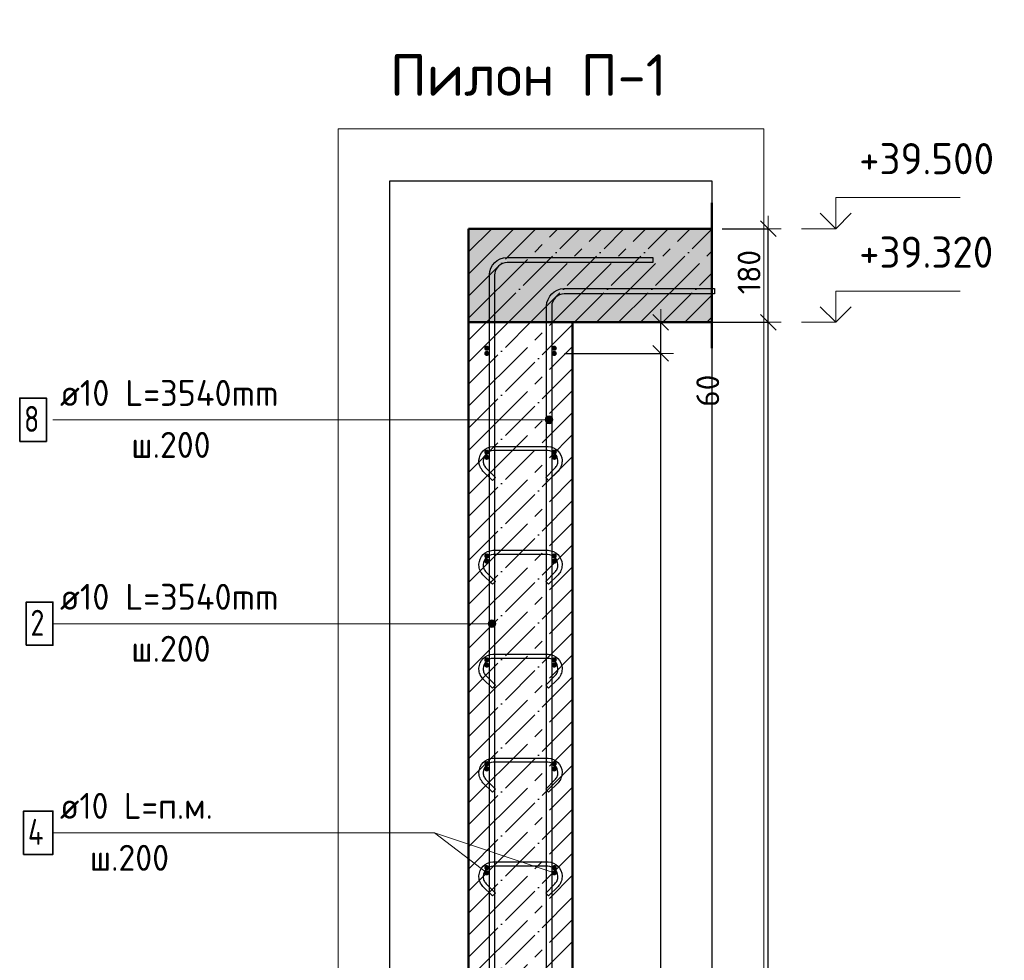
# Model space of a CAD drawing. Header units: millimetres. Extents: x -19950 to 69837, y -2757 to 40090.
# Tile 68 of 136: x 9007 to 10904, y 8684 to 10495. Entities that reach past the tile are written whole.
import ezdxf

# ---------------------------------------------------------------- set-up
doc = ezdxf.new("R2010")
doc.units = ezdxf.units.MM
doc.header["$PDMODE"] = 65
doc.linetypes.add('______11', pattern=[100, 80, -10, 0, -10])
doc.linetypes.add('______5', pattern=[220, 160, -20, 20, -20])
for name, color, linetype, lineweight in [('Standard', 7, 'Continuous', 25), ('Арм.стержн. Арматура края', 96, 'Continuous', 35), ('Арм.стержн. вертикальными 1', 22, 'Continuous', 35), ('Арм.стержн.горизонт. 1', 180, 'Continuous', 35), ('Высотная отметки_ общее', 7, 'Continuous', 13), ('Размерная линия_ общее', 7, 'Continuous', 13)]:
    doc.layers.add(name, color=color, linetype=linetype, lineweight=lineweight)
doc.layers.add('Арм.стержн.Стяжки', color=7, linetype='Continuous', lineweight=35, true_color=0x501e0f)
doc.styles.add('ISOCPEUR', font='ISOCPEUR')
doc.dimstyles.new('DIMSTYLE_12', dxfattribs={"dimtxt": 44, "dimasz": 50, "dimexe": 0, "dimexo": 0, "dimgap": 22, "dimtad": 0, "dimdec": 0, "dimrnd": 5, "dimzin": 12, "dimdsep": 46, "dimtxsty": 'ISOCPEUR', "dimblk1": 'ALL_ML_STRICH', "dimblk2": 'ALL_ML_STRICH', "dimsah": 1, "dimcen": 0, "dimclrd": 7, "dimclre": 256, "dimclrt": 7, "dimadec": 0, "dimazin": 0, "dimtfac": 1, "dimtdec": 0, "dimtix": 1, "dimtmove": 2, "dimatfit": 3, "dimfxl": 0, "dimtvp": 1.2, "dimtzin": 0, "dimlwd": 0, "dimlwe": -3, "dimarcsym": 0})
doc.dimstyles.new('DIMSTYLE_7', dxfattribs={"dimtxt": 44, "dimasz": 50, "dimexe": 0, "dimexo": 0, "dimgap": 22, "dimtad": 2, "dimdec": 0, "dimrnd": 5, "dimzin": 12, "dimdsep": 46, "dimtxsty": 'ISOCPEUR', "dimblk1": 'ALL_ML_STRICH', "dimblk2": 'ALL_ML_STRICH', "dimsah": 1, "dimcen": 0, "dimclrd": 7, "dimclre": 256, "dimclrt": 7, "dimadec": 0, "dimazin": 0, "dimtfac": 1, "dimtdec": 0, "dimtix": 1, "dimtmove": 2, "dimatfit": 3, "dimfxl": 0, "dimtzin": 0, "dimlwd": 0, "dimlwe": -3, "dimarcsym": 0})

# ---------------------------------------------------------------- blocks, each defined once
blk = doc.blocks.new('COMPLEX_ELEVATIONDIM_0')
at = {"layer": 'Высотная отметки_ общее', "color": 7, "linetype": 'Continuous', "lineweight": 13, "transparency": 33554687}
for p, q in [((10578.8, 10092.6), (10578.8, 10152.6)), ((10578.8, 10152.6), (10818.8, 10152.6)), ((10578.8, 10092.6), (10548.8, 10122.6)), ((10578.8, 10092.6), (10608.8, 10122.6)), ((10578.8, 10092.6), (10512.7, 10092.6)), ((10578.8, 10092.6), (10578.8, 10092.6)), ((10578.8, 10092.6), (10578.8, 10092.6)), ((10578.8, 10092.6), (10578.8, 10092.6)), ((10578.8, 10092.6), (10578.8, 10092.6)), ((10578.8, 9912.6), (10578.8, 9972.6)), ((10578.8, 9972.6), (10818.8, 9972.6)), ((10578.8, 9912.6), (10548.8, 9942.6)), ((10578.8, 9912.6), (10608.8, 9942.6)), ((10578.8, 9912.6), (10512.7, 9912.6)), ((10578.8, 9912.6), (10578.8, 9912.6)), ((10578.8, 9912.6), (10578.8, 9912.6)), ((10578.8, 9912.6), (10578.8, 9912.6)), ((10578.8, 9912.6), (10578.8, 9912.6)), ((10578.8, 6792.6), (10578.8, 6852.6)), ((10578.8, 6852.6), (10818.8, 6852.6)), ((10578.8, 6792.6), (10548.8, 6822.6)), ((10578.8, 6792.6), (10608.8, 6822.6)), ((10578.8, 6792.6), (10578.8, 6792.6)), ((10578.8, 6792.6), (10578.8, 6792.6)), ((10578.8, 6792.6), (10578.8, 6792.6)), ((10578.8, 6792.6), (10578.8, 6792.6))]:
    blk.add_line(p, q, dxfattribs=at)
blk.add_lwpolyline([(10578.8, 6792.6), (10518.8, 6792.6), (10518.8, 6792.6), (10512.7, 6792.6)], dxfattribs=at)
at = {"layer": 'Высотная отметки_ общее', "color": 7, "linetype": 'Continuous', "lineweight": 13, "transparency": 33554687, "char_height": 60, "width": 298.477, "attachment_point": 7, "style": 'ISOCPEUR'}
for s, insert in [('\\W0.96;+39.500', (10623.8, 10197.6)), ('\\W0.96;+39.320', (10623.8, 10017.6)), ('\\W0.96;+36.200', (10623.8, 6897.6))]:
    blk.add_mtext(s, dxfattribs=dict(at, insert=insert))
blk = doc.blocks.new('ALL_ML_STRICH')
at = {"color": 0, "linetype": 'ByBlock', "lineweight": -2}
for p, q in [((0, -0.5), (0, 0.5)), ((-1, 0), (0.5, 0)), ((-0.3, -0.3), (0.3, 0.3))]:
    blk.add_line(p, q, dxfattribs=at)
blk = doc.blocks.new('*D205')
at = {"layer": 'DEFPOINTS', "color": 7, "linetype": 'Continuous', "lineweight": 13, "transparency": 33554687}
for p in [(10071.6, 9912.6), (10119.5, 6792.6), (10448.8, 6792.6)]:
    blk.add_point(p, dxfattribs=at)
at = {"layer": 'Размерная линия_ общее', "color": 253, "linetype": 'Continuous', "lineweight": -2, "true_color": 0xa0a0a0, "transparency": 33554687}
for p, q in [((10091.6, 9912.6), (10448.8, 9912.6)), ((10139.5, 6792.6), (10448.8, 6792.6))]:
    blk.add_line(p, q, dxfattribs=at)
at = {"layer": 'Размерная линия_ общее', "color": 7, "linetype": 'Continuous', "lineweight": -2, "transparency": 33554687}
blk.add_line((10448.8, 6792.6), (10448.8, 9912.6), dxfattribs=at)
at = {"layer": 'Размерная линия_ общее', "color": 7, "linetype": 'Continuous', "lineweight": 13, "transparency": 33554687, "xscale": 50, "yscale": 50, "zscale": 50}
for p, rotation in [((10448.8, 9912.6), 90), ((10448.8, 6792.6), 270)]:
    blk.add_blockref('ALL_ML_STRICH', p, dxfattribs=dict(at, rotation=rotation))
at = {"layer": 'Размерная линия_ общее', "color": 7, "linetype": 'Continuous', "lineweight": 13, "transparency": 33554687, "insert": (10411.8, 8359.2), "char_height": 44, "width": 176, "attachment_point": 5, "rotation": 90, "style": 'ISOCPEUR'}
blk.add_mtext('\\A1;{3120}', dxfattribs=at)
blk = doc.blocks.new('*D206')
at = {"layer": 'DEFPOINTS', "color": 7, "linetype": 'Continuous', "lineweight": 13, "transparency": 33554687}
for p in [(10340.1, 10092.6), (10071.6, 9912.6), (10448.8, 9912.6)]:
    blk.add_point(p, dxfattribs=at)
at = {"layer": 'Размерная линия_ общее', "color": 253, "linetype": 'Continuous', "lineweight": -2, "true_color": 0xa0a0a0, "transparency": 33554687}
for p, q in [((10360.1, 10092.6), (10448.8, 10092.6)), ((10091.6, 9912.6), (10448.8, 9912.6))]:
    blk.add_line(p, q, dxfattribs=at)
at = {"layer": 'Размерная линия_ общее', "color": 7, "linetype": 'Continuous', "lineweight": -2, "transparency": 33554687}
blk.add_line((10448.8, 9912.6), (10448.8, 10092.6), dxfattribs=at)
at = {"layer": 'Размерная линия_ общее', "color": 7, "linetype": 'Continuous', "lineweight": 13, "transparency": 33554687, "xscale": 50, "yscale": 50, "zscale": 50}
for p, rotation in [((10448.8, 10092.6), 90), ((10448.8, 9912.6), 270)]:
    blk.add_blockref('ALL_ML_STRICH', p, dxfattribs=dict(at, rotation=rotation))
at = {"layer": 'Размерная линия_ общее', "color": 7, "linetype": 'Continuous', "lineweight": 13, "transparency": 33554687, "insert": (10411.8, 10009.2), "char_height": 44, "width": 132, "attachment_point": 5, "rotation": 90, "style": 'ISOCPEUR'}
blk.add_mtext('\\A1;{180}', dxfattribs=at)
blk = doc.blocks.new('*D208')
at = {"layer": 'DEFPOINTS', "color": 7, "linetype": 'Continuous', "lineweight": 13, "transparency": 33554687}
for p in [(10036.6, 9852.6), (10036.6, 6852.6), (10241.6, 6852.6)]:
    blk.add_point(p, dxfattribs=at)
at = {"layer": 'Размерная линия_ общее', "color": 253, "linetype": 'Continuous', "lineweight": -2, "true_color": 0xa0a0a0, "transparency": 33554687}
for p, q in [((10056.6, 9852.6), (10241.6, 9852.6)), ((10056.6, 6852.6), (10241.6, 6852.6))]:
    blk.add_line(p, q, dxfattribs=at)
at = {"layer": 'Размерная линия_ общее', "color": 7, "linetype": 'Continuous', "lineweight": -2, "transparency": 33554687}
blk.add_line((10241.6, 6852.6), (10241.6, 9852.6), dxfattribs=at)
at = {"layer": 'Размерная линия_ общее', "color": 7, "linetype": 'Continuous', "lineweight": 13, "transparency": 33554687, "xscale": 50, "yscale": 50, "zscale": 50}
for p, rotation in [((10241.6, 9852.6), 90), ((10241.6, 6852.6), 270)]:
    blk.add_blockref('ALL_ML_STRICH', p, dxfattribs=dict(at, rotation=rotation))
at = {"layer": 'Размерная линия_ общее', "color": 7, "linetype": 'Continuous', "lineweight": 13, "transparency": 33554687, "insert": (10182.6, 8204.6), "char_height": 44, "width": 2.2, "attachment_point": 1, "rotation": 90, "line_spacing_factor": 0.60241, "style": 'ISOCPEUR'}
blk.add_mtext('\\W0.91;15х200=3000', dxfattribs=at)
blk = doc.blocks.new('*D209')
at = {"layer": 'DEFPOINTS', "color": 7, "linetype": 'Continuous', "lineweight": 13, "transparency": 33554687}
for p in [(10071.6, 9912.6), (10036.6, 9852.6), (10241.6, 9852.6)]:
    blk.add_point(p, dxfattribs=at)
at = {"layer": 'Размерная линия_ общее', "color": 253, "linetype": 'Continuous', "lineweight": -2, "true_color": 0xa0a0a0, "transparency": 33554687}
for p, q in [((10091.6, 9912.6), (10241.6, 9912.6)), ((10056.6, 9852.6), (10241.6, 9852.6))]:
    blk.add_line(p, q, dxfattribs=at)
at = {"layer": 'Размерная линия_ общее', "color": 7, "linetype": 'Continuous', "lineweight": -2, "transparency": 33554687}
blk.add_line((10241.6, 9852.6), (10241.6, 9912.6), dxfattribs=at)
at = {"layer": 'Размерная линия_ общее', "color": 7, "linetype": 'Continuous', "lineweight": 13, "transparency": 33554687, "xscale": 50, "yscale": 50, "zscale": 50}
for p, rotation in [((10241.6, 9912.6), 90), ((10241.6, 9852.6), 270)]:
    blk.add_blockref('ALL_ML_STRICH', p, dxfattribs=dict(at, rotation=rotation))
at = {"layer": 'Размерная линия_ общее', "color": 7, "linetype": 'Continuous', "lineweight": 13, "transparency": 33554687, "insert": (10332.3, 9780.7), "char_height": 44, "width": 88, "attachment_point": 5, "rotation": 90, "style": 'ISOCPEUR'}
blk.add_mtext('\\A1;{60}', dxfattribs=at)

msp = doc.modelspace()

# ---------------------------------------------------------------- hatches: boundary and pattern name
at = {"layer": 'Standard', "linetype": 'Continuous', "lineweight": -3, "transparency": 33554687}
msp.add_hatch(color=7, dxfattribs=at).paths.add_polyline_path([(9871.6, 10092.6), (9871.6, 9912.6), (10340.1, 9912.6), (10340.1, 10092.6)])
at = {"layer": 'Арм.стержн. Арматура края', "linetype": 'Continuous', "lineweight": 50, "transparency": 33554687}
for points in [[(9911.6, 9862.6), (9911.2, 9864.5), (9910.1, 9866.1), (9908.5, 9867.2), (9906.6, 9867.6), (9904.7, 9867.2), (9903.1, 9866.1), (9902, 9864.5), (9901.6, 9862.6), (9902, 9860.7), (9903.1, 9859.1), (9904.7, 9858), (9906.6, 9857.6), (9908.5, 9858), (9910.1, 9859.1), (9911.2, 9860.7)], [(10041.6, 9862.6), (10041.2, 9864.5), (10040.1, 9866.1), (10038.5, 9867.2), (10036.6, 9867.6), (10034.7, 9867.2), (10033.1, 9866.1), (10032, 9864.5), (10031.6, 9862.6), (10032, 9860.7), (10033.1, 9859.1), (10034.7, 9858), (10036.6, 9857.6), (10038.5, 9858), (10040.1, 9859.1), (10041.2, 9860.7)], [(9911.6, 9662.6), (9911.2, 9664.5), (9910.1, 9666.1), (9908.5, 9667.2), (9906.6, 9667.6), (9904.7, 9667.2), (9903.1, 9666.1), (9902, 9664.5), (9901.6, 9662.6), (9902, 9660.7), (9903.1, 9659.1), (9904.7, 9658), (9906.6, 9657.6), (9908.5, 9658), (9910.1, 9659.1), (9911.2, 9660.7)], [(10041.6, 9662.6), (10041.2, 9664.5), (10040.1, 9666.1), (10038.5, 9667.2), (10036.6, 9667.6), (10034.7, 9667.2), (10033.1, 9666.1), (10032, 9664.5), (10031.6, 9662.6), (10032, 9660.7), (10033.1, 9659.1), (10034.7, 9658), (10036.6, 9657.6), (10038.5, 9658), (10040.1, 9659.1), (10041.2, 9660.7)], [(9911.6, 9462.6), (9911.2, 9464.5), (9910.1, 9466.1), (9908.5, 9467.2), (9906.6, 9467.6), (9904.7, 9467.2), (9903.1, 9466.1), (9902, 9464.5), (9901.6, 9462.6), (9902, 9460.7), (9903.1, 9459.1), (9904.7, 9458), (9906.6, 9457.6), (9908.5, 9458), (9910.1, 9459.1), (9911.2, 9460.7)], [(10041.6, 9462.6), (10041.2, 9464.5), (10040.1, 9466.1), (10038.5, 9467.2), (10036.6, 9467.6), (10034.7, 9467.2), (10033.1, 9466.1), (10032, 9464.5), (10031.6, 9462.6), (10032, 9460.7), (10033.1, 9459.1), (10034.7, 9458), (10036.6, 9457.6), (10038.5, 9458), (10040.1, 9459.1), (10041.2, 9460.7)], [(9911.6, 9262.6), (9911.2, 9264.5), (9910.1, 9266.1), (9908.5, 9267.2), (9906.6, 9267.6), (9904.7, 9267.2), (9903.1, 9266.1), (9902, 9264.5), (9901.6, 9262.6), (9902, 9260.7), (9903.1, 9259.1), (9904.7, 9258), (9906.6, 9257.6), (9908.5, 9258), (9910.1, 9259.1), (9911.2, 9260.7)], [(10041.6, 9262.6), (10041.2, 9264.5), (10040.1, 9266.1), (10038.5, 9267.2), (10036.6, 9267.6), (10034.7, 9267.2), (10033.1, 9266.1), (10032, 9264.5), (10031.6, 9262.6), (10032, 9260.7), (10033.1, 9259.1), (10034.7, 9258), (10036.6, 9257.6), (10038.5, 9258), (10040.1, 9259.1), (10041.2, 9260.7)], [(9911.6, 9062.6), (9911.2, 9064.5), (9910.1, 9066.1), (9908.5, 9067.2), (9906.6, 9067.6), (9904.7, 9067.2), (9903.1, 9066.1), (9902, 9064.5), (9901.6, 9062.6), (9902, 9060.7), (9903.1, 9059.1), (9904.7, 9058), (9906.6, 9057.6), (9908.5, 9058), (9910.1, 9059.1), (9911.2, 9060.7)], [(10041.6, 9062.6), (10041.2, 9064.5), (10040.1, 9066.1), (10038.5, 9067.2), (10036.6, 9067.6), (10034.7, 9067.2), (10033.1, 9066.1), (10032, 9064.5), (10031.6, 9062.6), (10032, 9060.7), (10033.1, 9059.1), (10034.7, 9058), (10036.6, 9057.6), (10038.5, 9058), (10040.1, 9059.1), (10041.2, 9060.7)], [(9911.6, 8862.6), (9911.2, 8864.5), (9910.1, 8866.1), (9908.5, 8867.2), (9906.6, 8867.6), (9904.7, 8867.2), (9903.1, 8866.1), (9902, 8864.5), (9901.6, 8862.6), (9902, 8860.7), (9903.1, 8859.1), (9904.7, 8858), (9906.6, 8857.6), (9908.5, 8858), (9910.1, 8859.1), (9911.2, 8860.7)], [(10041.6, 8862.6), (10041.2, 8864.5), (10040.1, 8866.1), (10038.5, 8867.2), (10036.6, 8867.6), (10034.7, 8867.2), (10033.1, 8866.1), (10032, 8864.5), (10031.6, 8862.6), (10032, 8860.7), (10033.1, 8859.1), (10034.7, 8858), (10036.6, 8857.6), (10038.5, 8858), (10040.1, 8859.1), (10041.2, 8860.7)]]:
    msp.add_hatch(color=4, dxfattribs=at).paths.add_polyline_path(points)
at = {"layer": 'Арм.стержн. вертикальными 1', "linetype": 'Continuous', "lineweight": 13, "transparency": 33554687}
for points in [[(10020.2, 9728.6), (10022.9, 9718.4), (10022.9, 9731.3)], [(10022.9, 9731.3), (10026.6, 9717.3), (10026.6, 9732.3)], [(10022.9, 9731.3), (10022.9, 9718.4), (10026.6, 9717.3)], [(10026.6, 9732.3), (10026.6, 9717.3), (10030.4, 9718.4)], [(10026.6, 9732.3), (10030.4, 9718.4), (10030.4, 9731.3)], [(10030.4, 9731.3), (10030.4, 9718.4), (10033.1, 9721.1)], [(10030.4, 9731.3), (10033.1, 9721.1), (10033.1, 9728.6)], [(10020.2, 9721.1), (10020.2, 9728.6), (10019.1, 9724.8)], [(10020.2, 9728.6), (10020.2, 9721.1), (10022.9, 9718.4)], [(10033.1, 9728.6), (10033.1, 9721.1), (10034.1, 9724.8)], [(9910.2, 9328.6), (9910.2, 9336.1), (9909.1, 9332.3)], [(9910.2, 9336.1), (9912.9, 9325.9), (9912.9, 9338.8)], [(9910.2, 9336.1), (9910.2, 9328.6), (9912.9, 9325.9)], [(9912.9, 9338.8), (9916.6, 9324.8), (9916.6, 9339.8)], [(9912.9, 9338.8), (9912.9, 9325.9), (9916.6, 9324.8)], [(9916.6, 9339.8), (9916.6, 9324.8), (9920.4, 9325.9)], [(9916.6, 9339.8), (9920.4, 9325.9), (9920.4, 9338.8)], [(9920.4, 9338.8), (9920.4, 9325.9), (9923.1, 9328.6)], [(9920.4, 9338.8), (9923.1, 9328.6), (9923.1, 9336.1)], [(9923.1, 9336.1), (9923.1, 9328.6), (9924.1, 9332.3)]]:
    msp.add_hatch(color=7, dxfattribs=at).paths.add_polyline_path(points)
at = {"layer": 'Арм.стержн.горизонт. 1', "linetype": 'Continuous', "lineweight": 50, "transparency": 33554687}
for points in [[(9911.6, 9852.6), (9911.2, 9854.5), (9910.1, 9856.1), (9908.5, 9857.2), (9906.6, 9857.6), (9904.7, 9857.2), (9903.1, 9856.1), (9902, 9854.5), (9901.6, 9852.6), (9902, 9850.7), (9903.1, 9849.1), (9904.7, 9848), (9906.6, 9847.6), (9908.5, 9848), (9910.1, 9849.1), (9911.2, 9850.7)], [(10041.6, 9852.6), (10041.2, 9854.5), (10040.1, 9856.1), (10038.5, 9857.2), (10036.6, 9857.6), (10034.7, 9857.2), (10033.1, 9856.1), (10032, 9854.5), (10031.6, 9852.6), (10032, 9850.7), (10033.1, 9849.1), (10034.7, 9848), (10036.6, 9847.6), (10038.5, 9848), (10040.1, 9849.1), (10041.2, 9850.7)], [(9911.6, 9652.6), (9911.2, 9654.5), (9910.1, 9656.1), (9908.5, 9657.2), (9906.6, 9657.6), (9904.7, 9657.2), (9903.1, 9656.1), (9902, 9654.5), (9901.6, 9652.6), (9902, 9650.7), (9903.1, 9649.1), (9904.7, 9648), (9906.6, 9647.6), (9908.5, 9648), (9910.1, 9649.1), (9911.2, 9650.7)], [(10041.6, 9652.6), (10041.2, 9654.5), (10040.1, 9656.1), (10038.5, 9657.2), (10036.6, 9657.6), (10034.7, 9657.2), (10033.1, 9656.1), (10032, 9654.5), (10031.6, 9652.6), (10032, 9650.7), (10033.1, 9649.1), (10034.7, 9648), (10036.6, 9647.6), (10038.5, 9648), (10040.1, 9649.1), (10041.2, 9650.7)], [(9911.6, 9452.6), (9911.2, 9454.5), (9910.1, 9456.1), (9908.5, 9457.2), (9906.6, 9457.6), (9904.7, 9457.2), (9903.1, 9456.1), (9902, 9454.5), (9901.6, 9452.6), (9902, 9450.7), (9903.1, 9449.1), (9904.7, 9448), (9906.6, 9447.6), (9908.5, 9448), (9910.1, 9449.1), (9911.2, 9450.7)], [(10041.6, 9452.6), (10041.2, 9454.5), (10040.1, 9456.1), (10038.5, 9457.2), (10036.6, 9457.6), (10034.7, 9457.2), (10033.1, 9456.1), (10032, 9454.5), (10031.6, 9452.6), (10032, 9450.7), (10033.1, 9449.1), (10034.7, 9448), (10036.6, 9447.6), (10038.5, 9448), (10040.1, 9449.1), (10041.2, 9450.7)], [(9911.6, 9252.6), (9911.2, 9254.5), (9910.1, 9256.1), (9908.5, 9257.2), (9906.6, 9257.6), (9904.7, 9257.2), (9903.1, 9256.1), (9902, 9254.5), (9901.6, 9252.6), (9902, 9250.7), (9903.1, 9249.1), (9904.7, 9248), (9906.6, 9247.6), (9908.5, 9248), (9910.1, 9249.1), (9911.2, 9250.7)], [(10041.6, 9252.6), (10041.2, 9254.5), (10040.1, 9256.1), (10038.5, 9257.2), (10036.6, 9257.6), (10034.7, 9257.2), (10033.1, 9256.1), (10032, 9254.5), (10031.6, 9252.6), (10032, 9250.7), (10033.1, 9249.1), (10034.7, 9248), (10036.6, 9247.6), (10038.5, 9248), (10040.1, 9249.1), (10041.2, 9250.7)], [(9911.6, 9052.6), (9911.2, 9054.5), (9910.1, 9056.1), (9908.5, 9057.2), (9906.6, 9057.6), (9904.7, 9057.2), (9903.1, 9056.1), (9902, 9054.5), (9901.6, 9052.6), (9902, 9050.7), (9903.1, 9049.1), (9904.7, 9048), (9906.6, 9047.6), (9908.5, 9048), (9910.1, 9049.1), (9911.2, 9050.7)], [(10041.6, 9052.6), (10041.2, 9054.5), (10040.1, 9056.1), (10038.5, 9057.2), (10036.6, 9057.6), (10034.7, 9057.2), (10033.1, 9056.1), (10032, 9054.5), (10031.6, 9052.6), (10032, 9050.7), (10033.1, 9049.1), (10034.7, 9048), (10036.6, 9047.6), (10038.5, 9048), (10040.1, 9049.1), (10041.2, 9050.7)], [(9911.6, 8852.6), (9911.2, 8854.5), (9910.1, 8856.1), (9908.5, 8857.2), (9906.6, 8857.6), (9904.7, 8857.2), (9903.1, 8856.1), (9902, 8854.5), (9901.6, 8852.6), (9902, 8850.7), (9903.1, 8849.1), (9904.7, 8848), (9906.6, 8847.6), (9908.5, 8848), (9910.1, 8849.1), (9911.2, 8850.7)], [(10041.6, 8852.6), (10041.2, 8854.5), (10040.1, 8856.1), (10038.5, 8857.2), (10036.6, 8857.6), (10034.7, 8857.2), (10033.1, 8856.1), (10032, 8854.5), (10031.6, 8852.6), (10032, 8850.7), (10033.1, 8849.1), (10034.7, 8848), (10036.6, 8847.6), (10038.5, 8848), (10040.1, 8849.1), (10041.2, 8850.7)]]:
    msp.add_hatch(color=4, dxfattribs=at).paths.add_polyline_path(points)

# ---------------------------------------------------------------- linework, layer by layer
at = {"layer": 'Standard', "color": 52, "linetype": 'Continuous', "lineweight": -3, "transparency": 33554687}
for p, q in [((9720.1, 6447.4), (9720.1, 10185.2)), ((9720.1, 10185.2), (10340.1, 10185.2)), ((9720.1, 6447.4), (9720.1, 10185.2)), ((9720.1, 10185.2), (10340.1, 10185.2)), ((10340.1, 10185.2), (10340.1, 6447.4)), ((10340.1, 10185.2), (10340.1, 6447.4))]:
    msp.add_line(p, q, dxfattribs=at)
at = {"layer": 'Standard', "color": 7, "linetype": 'Continuous', "lineweight": 50, "transparency": 33554687}
for p, q in [((10340.1, 10142.6), (10340.1, 9862.6)), ((9871.6, 10092.6), (9871.6, 9912.6)), ((10340.1, 10092.6), (9871.6, 10092.6)), ((10071.6, 9912.6), (9871.6, 9912.6)), ((9871.6, 9912.6), (9871.6, 6792.6)), ((9871.6, 9912.6), (10071.6, 9912.6)), ((10071.6, 6792.6), (10071.6, 9912.6)), ((10071.6, 9912.6), (10340.1, 9912.6))]:
    msp.add_line(p, q, dxfattribs=at)
at = {"layer": 'Standard', "color": 7, "linetype": '______11', "lineweight": -3, "transparency": 33554687}
for p, q in [((9871.6, 10047.9), (9916.3, 10092.6)), ((9871.6, 9963), (10001.2, 10092.6)), ((9906, 9912.6), (10086, 10092.6)), ((9990.9, 9912.6), (10170.9, 10092.6)), ((10075.7, 9912.6), (10255.7, 10092.6)), ((10160.6, 9912.6), (10340.1, 10092.1)), ((10245.5, 9912.6), (10340.1, 10007.2)), ((10330.3, 9912.6), (10340.1, 9922.4)), ((9871.6, 9793.3), (9990.9, 9912.6)), ((9871.6, 9878.2), (9906, 9912.6)), ((9871.6, 9708.5), (10071.6, 9908.5)), ((9871.6, 9623.6), (10071.6, 9823.6)), ((9871.6, 9538.8), (10071.6, 9738.8)), ((9871.6, 9453.9), (10071.6, 9653.9)), ((9871.6, 9369.1), (10071.6, 9569.1)), ((9871.6, 9284.2), (10071.6, 9484.2)), ((9871.6, 9199.4), (10071.6, 9399.4)), ((9871.6, 9114.5), (10071.6, 9314.5)), ((9871.6, 9029.7), (10071.6, 9229.7)), ((9871.6, 8944.8), (10071.6, 9144.8)), ((9871.6, 8859.9), (10071.6, 9059.9)), ((9871.6, 8775.1), (10071.6, 8975.1)), ((9871.6, 8690.2), (10071.6, 8890.2)), ((9871.6, 8605.4), (10071.6, 8805.4)), ((9871.6, 8520.5), (10071.6, 8720.5))]:
    msp.add_line(p, q, dxfattribs=at)
at = {"layer": 'Standard', "color": 7, "linetype": '______5', "lineweight": -3, "transparency": 33554687}
for p, q in [((9871.6, 10090.3), (9873.9, 10092.6)), ((9871.6, 10005.5), (9958.8, 10092.6)), ((9871.6, 9920.6), (10043.6, 10092.6)), ((9948.5, 9912.6), (10128.5, 10092.6)), ((10033.3, 9912.6), (10213.3, 10092.6)), ((10118.2, 9912.6), (10298.2, 10092.6)), ((10203, 9912.6), (10340.1, 10049.7)), ((10287.9, 9912.6), (10340.1, 9964.8)), ((9871.6, 9750.9), (10033.3, 9912.6)), ((9871.6, 9835.8), (9948.5, 9912.6)), ((9871.6, 9666), (10071.6, 9866)), ((9871.6, 9581.2), (10071.6, 9781.2)), ((9871.6, 9496.3), (10071.6, 9696.3)), ((9871.6, 9411.5), (10071.6, 9611.5)), ((9871.6, 9326.6), (10071.6, 9526.6)), ((9871.6, 9241.8), (10071.6, 9441.8)), ((9871.6, 9156.9), (10071.6, 9356.9)), ((9871.6, 9072.1), (10071.6, 9272.1)), ((9871.6, 8987.2), (10071.6, 9187.2)), ((9871.6, 8902.4), (10071.6, 9102.4)), ((9871.6, 8817.5), (10071.6, 9017.5)), ((9871.6, 8732.7), (10071.6, 8932.7)), ((9871.6, 8647.8), (10071.6, 8847.8)), ((9871.6, 8563), (10071.6, 8763))]:
    msp.add_line(p, q, dxfattribs=at)
at = {"layer": 'Standard', "color": 7, "linetype": 'Continuous', "lineweight": 13, "transparency": 33554687}
msp.add_line((10036.6, 8852.6), (9806, 8929.8), dxfattribs=at)
msp.add_lwpolyline([(9620.1, 6347.4), (10440.1, 6347.4), (10440.1, 10285.2), (9620.1, 10285.2), (9620.1, 6347.4)], dxfattribs=at)
at = {"layer": 'Арм.стержн. вертикальными 1', "color": 7, "linetype": 'Continuous', "lineweight": 13, "transparency": 33554687}
for p, q in [((10026.6, 9732.3), (10026.6, 9732.3)), ((9071, 9724.8), (9816, 9724.8)), ((9816, 9724.8), (10026.6, 9724.8)), ((10019.1, 9724.8), (10019.1, 9724.8)), ((10026.6, 9717.3), (10026.6, 9717.3)), ((10034.1, 9724.8), (10034.1, 9724.8)), ((9071, 9332.3), (9816, 9332.3)), ((9816, 9332.3), (9916.6, 9332.3)), ((9909.1, 9332.3), (9909.1, 9332.3)), ((9916.6, 9339.8), (9916.6, 9339.8)), ((9924.1, 9332.3), (9924.1, 9332.3)), ((9916.6, 9324.8), (9916.6, 9324.8))]:
    msp.add_line(p, q, dxfattribs=at)
at = {"layer": 'Арм.стержн. вертикальными 1', "color": 4, "linetype": 'Continuous', "lineweight": 25, "transparency": 33554687}
for points in [[(9911.6, 6792.6), (9911.6, 10004.3), (9912.5, 10010.4), (9914.6, 10016.7), (9917.8, 10022.6), (9921.8, 10027.4), (9926.7, 10031.4), (9932.5, 10034.7), (9938.9, 10036.8), (9945, 10037.6), (10226.6, 10037.6), (10226.6, 10027.6), (9945.7, 10027.6), (9941.1, 10027), (9936.6, 10025.5), (9932.4, 10023.1), (9928.9, 10020.3), (9926.1, 10016.9), (9923.7, 10012.7), (9922.2, 10008.1), (9921.6, 10003.6), (9921.6, 6792.6), (9911.6, 6792.6)], [(9911.6, 6792.6), (9911.6, 10004.3), (9912.5, 10010.4), (9914.6, 10016.7), (9917.8, 10022.6), (9921.8, 10027.4), (9926.7, 10031.4), (9932.5, 10034.7), (9938.9, 10036.8), (9945, 10037.6), (10226.6, 10037.6), (10226.6, 10027.6), (9945.7, 10027.6), (9941.1, 10027), (9936.6, 10025.5), (9932.4, 10023.1), (9928.9, 10020.3), (9926.1, 10016.9), (9923.7, 10012.7), (9922.2, 10008.1), (9921.6, 10003.6), (9921.6, 6792.6), (9911.6, 6792.6)], [(10021.6, 6792.6), (10021.6, 9944.3), (10022.5, 9950.4), (10024.6, 9956.7), (10027.8, 9962.6), (10031.8, 9967.4), (10036.7, 9971.4), (10042.5, 9974.7), (10048.9, 9976.8), (10055, 9977.6), (10345.1, 9977.6), (10345.1, 9967.6), (10055.7, 9967.6), (10051.1, 9967), (10046.6, 9965.5), (10042.4, 9963.1), (10038.9, 9960.3), (10036.1, 9956.9), (10033.7, 9952.7), (10032.2, 9948.1), (10031.6, 9943.6), (10031.6, 6792.6), (10021.6, 6792.6)], [(10021.6, 6792.6), (10021.6, 9944.3), (10022.5, 9950.4), (10024.6, 9956.7), (10027.8, 9962.6), (10031.8, 9967.4), (10036.7, 9971.4), (10042.5, 9974.7), (10048.9, 9976.8), (10055, 9977.6), (10345.1, 9977.6), (10345.1, 9967.6), (10055.7, 9967.6), (10051.1, 9967), (10046.6, 9965.5), (10042.4, 9963.1), (10038.9, 9960.3), (10036.1, 9956.9), (10033.7, 9952.7), (10032.2, 9948.1), (10031.6, 9943.6), (10031.6, 6792.6), (10021.6, 6792.6)]]:
    msp.add_lwpolyline(points, dxfattribs=at)
at = {"layer": 'Арм.стержн. вертикальными 1', "color": 7, "linetype": 'Continuous', "lineweight": 35, "transparency": 33554687}
for points in [[(9006.9, 9683.1), (9058.5, 9683.1), (9058.5, 9766.5), (9006.9, 9766.5), (9006.9, 9683.1)], [(9019.4, 9290.6), (9071, 9290.6), (9071, 9374), (9019.4, 9374), (9019.4, 9290.6)]]:
    msp.add_lwpolyline(points, dxfattribs=at)
at = {"layer": 'Арм.стержн. вертикальными 1', "color": 7, "linetype": 'Continuous', "lineweight": 13, "transparency": 33554687}
for centre in [(10026.6, 9724.8), (9916.6, 9332.3)]:
    msp.add_circle(centre, 7.5, dxfattribs=at)
at = {"layer": 'Арм.стержн.горизонт. 1', "color": 52, "linetype": 'Continuous', "lineweight": 50, "transparency": 33554687}
for p, q in [((9871.6, 9912.6), (9871.6, 9912.6)), ((10071.6, 9912.6), (10071.6, 9912.6))]:
    msp.add_line(p, q, dxfattribs=at)
at = {"layer": 'Арм.стержн.горизонт. 1', "color": 7, "linetype": 'Continuous', "lineweight": 13, "transparency": 33554687}
for p, q in [((9071, 8929.8), (9806, 8929.8)), ((9806, 8929.8), (9906.6, 8852.6))]:
    msp.add_line(p, q, dxfattribs=at)
at = {"layer": 'Арм.стержн.горизонт. 1', "color": 7, "linetype": 'Continuous', "lineweight": 35, "transparency": 33554687}
msp.add_lwpolyline([(9014.4, 8888.1), (9071, 8888.1), (9071, 8971.5), (9014.4, 8971.5), (9014.4, 8888.1)], dxfattribs=at)
at = {"layer": 'Арм.стержн.Стяжки', "color": 40, "linetype": 'Continuous', "lineweight": 25, "transparency": 33554687}
for points in [[(10020.2, 9613.7), (10038, 9631.6), (10039.3, 9633), (10040.4, 9634.6), (10041.3, 9636.2), (10042.1, 9637.8), (10042.7, 9639.6), (10043.2, 9641.4), (10043.5, 9643.2), (10043.6, 9645.1), (10043.6, 9646.2), (10043.1, 9649.9), (10041.9, 9653.5), (10040, 9656.9), (10037.7, 9659.6), (10035, 9661.9), (10031.7, 9663.8), (10028, 9665), (10024.4, 9665.5), (9918.8, 9665.5), (9915.2, 9665), (9911.6, 9663.8), (9908.2, 9661.9), (9905.5, 9659.6), (9903.2, 9656.9), (9901.3, 9653.5), (9900.1, 9649.9), (9899.6, 9646.2), (9899.6, 9645.1), (9899.7, 9643.2), (9900, 9641.4), (9900.5, 9639.6), (9901.1, 9637.8), (9901.9, 9636.2), (9902.9, 9634.6), (9904, 9633), (9905.2, 9631.6), (9923.1, 9613.7), (9917.4, 9608.1), (9899.3, 9626.1), (9897.7, 9628.1), (9896.2, 9630.2), (9894.8, 9632.4), (9893.7, 9634.8), (9892.9, 9637.2), (9892.2, 9639.7), (9891.8, 9642.3), (9891.6, 9644.8), (9891.6, 9646.8), (9892.3, 9651.7), (9894, 9656.8), (9896.6, 9661.4), (9899.8, 9665.3), (9903.7, 9668.5), (9908.3, 9671.1), (9913.4, 9672.8), (9918.3, 9673.5), (10024.9, 9673.5), (10029.8, 9672.8), (10034.9, 9671.1), (10039.6, 9668.5), (10043.4, 9665.3), (10046.6, 9661.4), (10049.3, 9656.8), (10050.9, 9651.7), (10051.6, 9646.8), (10051.6, 9644.8), (10051.4, 9642.3), (10051, 9639.7), (10050.4, 9637.2), (10049.5, 9634.8), (10048.4, 9632.4), (10047.1, 9630.2), (10045.5, 9628.1), (10043.9, 9626.1), (10025.8, 9608.1), (10020.2, 9613.7)], [(10020.2, 9413.7), (10038, 9431.6), (10039.3, 9433), (10040.4, 9434.6), (10041.3, 9436.2), (10042.1, 9437.8), (10042.7, 9439.6), (10043.2, 9441.4), (10043.5, 9443.2), (10043.6, 9445.1), (10043.6, 9446.2), (10043.1, 9449.9), (10041.9, 9453.5), (10040, 9456.9), (10037.7, 9459.6), (10035, 9461.9), (10031.7, 9463.8), (10028, 9465), (10024.4, 9465.5), (9918.8, 9465.5), (9915.2, 9465), (9911.6, 9463.8), (9908.2, 9461.9), (9905.5, 9459.6), (9903.2, 9456.9), (9901.3, 9453.5), (9900.1, 9449.9), (9899.6, 9446.2), (9899.6, 9445.1), (9899.7, 9443.2), (9900, 9441.4), (9900.5, 9439.6), (9901.1, 9437.8), (9901.9, 9436.2), (9902.9, 9434.6), (9904, 9433), (9905.2, 9431.6), (9923.1, 9413.7), (9917.4, 9408.1), (9899.3, 9426.1), (9897.7, 9428.1), (9896.2, 9430.2), (9894.8, 9432.4), (9893.7, 9434.8), (9892.9, 9437.2), (9892.2, 9439.7), (9891.8, 9442.3), (9891.6, 9444.8), (9891.6, 9446.8), (9892.3, 9451.7), (9894, 9456.8), (9896.6, 9461.4), (9899.8, 9465.3), (9903.7, 9468.5), (9908.3, 9471.1), (9913.4, 9472.8), (9918.3, 9473.5), (10024.9, 9473.5), (10029.8, 9472.8), (10034.9, 9471.1), (10039.6, 9468.5), (10043.4, 9465.3), (10046.6, 9461.4), (10049.3, 9456.8), (10050.9, 9451.7), (10051.6, 9446.8), (10051.6, 9444.8), (10051.4, 9442.3), (10051, 9439.7), (10050.4, 9437.2), (10049.5, 9434.8), (10048.4, 9432.4), (10047.1, 9430.2), (10045.5, 9428.1), (10043.9, 9426.1), (10025.8, 9408.1), (10020.2, 9413.7)], [(10020.2, 9213.7), (10038, 9231.6), (10039.3, 9233), (10040.4, 9234.6), (10041.3, 9236.2), (10042.1, 9237.8), (10042.7, 9239.6), (10043.2, 9241.4), (10043.5, 9243.2), (10043.6, 9245.1), (10043.6, 9246.2), (10043.1, 9249.9), (10041.9, 9253.5), (10040, 9256.9), (10037.7, 9259.6), (10035, 9261.9), (10031.7, 9263.8), (10028, 9265), (10024.4, 9265.5), (9918.8, 9265.5), (9915.2, 9265), (9911.6, 9263.8), (9908.2, 9261.9), (9905.5, 9259.6), (9903.2, 9256.9), (9901.3, 9253.5), (9900.1, 9249.9), (9899.6, 9246.2), (9899.6, 9245.1), (9899.7, 9243.2), (9900, 9241.4), (9900.5, 9239.6), (9901.1, 9237.8), (9901.9, 9236.2), (9902.9, 9234.6), (9904, 9233), (9905.2, 9231.6), (9923.1, 9213.7), (9917.4, 9208.1), (9899.3, 9226.1), (9897.7, 9228.1), (9896.2, 9230.2), (9894.8, 9232.4), (9893.7, 9234.8), (9892.9, 9237.2), (9892.2, 9239.7), (9891.8, 9242.3), (9891.6, 9244.8), (9891.6, 9246.8), (9892.3, 9251.7), (9894, 9256.8), (9896.6, 9261.4), (9899.8, 9265.3), (9903.7, 9268.5), (9908.3, 9271.1), (9913.4, 9272.8), (9918.3, 9273.5), (10024.9, 9273.5), (10029.8, 9272.8), (10034.9, 9271.1), (10039.6, 9268.5), (10043.4, 9265.3), (10046.6, 9261.4), (10049.3, 9256.8), (10050.9, 9251.7), (10051.6, 9246.8), (10051.6, 9244.8), (10051.4, 9242.3), (10051, 9239.7), (10050.4, 9237.2), (10049.5, 9234.8), (10048.4, 9232.4), (10047.1, 9230.2), (10045.5, 9228.1), (10043.9, 9226.1), (10025.8, 9208.1), (10020.2, 9213.7)], [(10020.2, 9013.7), (10038, 9031.6), (10039.3, 9033), (10040.4, 9034.6), (10041.3, 9036.2), (10042.1, 9037.8), (10042.7, 9039.6), (10043.2, 9041.4), (10043.5, 9043.2), (10043.6, 9045.1), (10043.6, 9046.2), (10043.1, 9049.9), (10041.9, 9053.5), (10040, 9056.9), (10037.7, 9059.6), (10035, 9061.9), (10031.7, 9063.8), (10028, 9065), (10024.4, 9065.5), (9918.8, 9065.5), (9915.2, 9065), (9911.6, 9063.8), (9908.2, 9061.9), (9905.5, 9059.6), (9903.2, 9056.9), (9901.3, 9053.5), (9900.1, 9049.9), (9899.6, 9046.2), (9899.6, 9045.1), (9899.7, 9043.2), (9900, 9041.4), (9900.5, 9039.6), (9901.1, 9037.8), (9901.9, 9036.2), (9902.9, 9034.6), (9904, 9033), (9905.2, 9031.6), (9923.1, 9013.7), (9917.4, 9008.1), (9899.3, 9026.1), (9897.7, 9028.1), (9896.2, 9030.2), (9894.8, 9032.4), (9893.7, 9034.8), (9892.9, 9037.2), (9892.2, 9039.7), (9891.8, 9042.3), (9891.6, 9044.8), (9891.6, 9046.8), (9892.3, 9051.7), (9894, 9056.8), (9896.6, 9061.4), (9899.8, 9065.3), (9903.7, 9068.5), (9908.3, 9071.1), (9913.4, 9072.8), (9918.3, 9073.5), (10024.9, 9073.5), (10029.8, 9072.8), (10034.9, 9071.1), (10039.6, 9068.5), (10043.4, 9065.3), (10046.6, 9061.4), (10049.3, 9056.8), (10050.9, 9051.7), (10051.6, 9046.8), (10051.6, 9044.8), (10051.4, 9042.3), (10051, 9039.7), (10050.4, 9037.2), (10049.5, 9034.8), (10048.4, 9032.4), (10047.1, 9030.2), (10045.5, 9028.1), (10043.9, 9026.1), (10025.8, 9008.1), (10020.2, 9013.7)], [(10020.2, 8813.7), (10038, 8831.6), (10039.3, 8833), (10040.4, 8834.6), (10041.3, 8836.2), (10042.1, 8837.8), (10042.7, 8839.6), (10043.2, 8841.4), (10043.5, 8843.2), (10043.6, 8845.1), (10043.6, 8846.2), (10043.1, 8849.9), (10041.9, 8853.5), (10040, 8856.9), (10037.7, 8859.6), (10035, 8861.9), (10031.7, 8863.8), (10028, 8865), (10024.4, 8865.5), (9918.8, 8865.5), (9915.2, 8865), (9911.6, 8863.8), (9908.2, 8861.9), (9905.5, 8859.6), (9903.2, 8856.9), (9901.3, 8853.5), (9900.1, 8849.9), (9899.6, 8846.2), (9899.6, 8845.1), (9899.7, 8843.2), (9900, 8841.4), (9900.5, 8839.6), (9901.1, 8837.8), (9901.9, 8836.2), (9902.9, 8834.6), (9904, 8833), (9905.2, 8831.6), (9923.1, 8813.7), (9917.4, 8808.1), (9899.3, 8826.1), (9897.7, 8828.1), (9896.2, 8830.2), (9894.8, 8832.4), (9893.7, 8834.8), (9892.9, 8837.2), (9892.2, 8839.7), (9891.8, 8842.3), (9891.6, 8844.8), (9891.6, 8846.8), (9892.3, 8851.7), (9894, 8856.8), (9896.6, 8861.4), (9899.8, 8865.3), (9903.7, 8868.5), (9908.3, 8871.1), (9913.4, 8872.8), (9918.3, 8873.5), (10024.9, 8873.5), (10029.8, 8872.8), (10034.9, 8871.1), (10039.6, 8868.5), (10043.4, 8865.3), (10046.6, 8861.4), (10049.3, 8856.8), (10050.9, 8851.7), (10051.6, 8846.8), (10051.6, 8844.8), (10051.4, 8842.3), (10051, 8839.7), (10050.4, 8837.2), (10049.5, 8834.8), (10048.4, 8832.4), (10047.1, 8830.2), (10045.5, 8828.1), (10043.9, 8826.1), (10025.8, 8808.1), (10020.2, 8813.7)]]:
    msp.add_lwpolyline(points, dxfattribs=at)

# ---------------------------------------------------------------- block references
at = {"layer": 'Высотная отметки_ общее', "color": 7, "linetype": 'Continuous', "lineweight": 13, "transparency": 33554687}
msp.add_blockref('COMPLEX_ELEVATIONDIM_0', (0, 0), dxfattribs=at)

# ---------------------------------------------------------------- texts
at = {"layer": 'Standard', "color": 7, "linetype": 'Continuous', "lineweight": 13, "transparency": 33554687, "insert": (9720.1, 10388.5), "char_height": 80, "width": 533.576, "attachment_point": 4, "style": 'ISOCPEUR'}
msp.add_mtext('\\A1;{\\fISOCPEUR|i0|b0;\\H80.000000;\\W1.000000;\\C7;Пилон П-1}\\P', dxfattribs=at)
at = {"layer": 'Арм.стержн. вертикальными 1', "color": 7, "linetype": 'Continuous', "lineweight": 25, "transparency": 33554687, "char_height": 50, "attachment_point": 7, "style": 'ISOCPEUR'}
for s, insert, width in [('\\W0.96;ø10 L=3540mm ', (9084.4, 9751.5), 493.775), ('\\W0.78;8', (9015.2, 9701.5), 54.401), ('\\W0.95;ш.200 ', (9221.9, 9651.5), 218.666), ('\\W0.96;ø10 L=3540mm ', (9084.4, 9359), 493.775), ('\\W0.78;2', (9027.7, 9309), 54.401), ('\\W0.95;ш.200 ', (9221.9, 9259), 218.666)]:
    msp.add_mtext(s, dxfattribs=dict(at, insert=insert, width=width))
at = {"layer": 'Арм.стержн.горизонт. 1', "color": 7, "linetype": 'Continuous', "lineweight": 25, "transparency": 33554687, "char_height": 50, "attachment_point": 7, "style": 'ISOCPEUR'}
for s, insert, width in [('\\W0.94;ø10 L=п.м.', (9084.4, 8956.5), 333.305), ('\\W0.80;4', (9022.7, 8906.5), 59.972), ('\\W0.95;ш.200 ', (9141.9, 8856.5), 218.666)]:
    msp.add_mtext(s, dxfattribs=dict(at, insert=insert, width=width))

# ---------------------------------------------------------------- dimensions: what is measured, and where the dimension line sits
at = {"layer": 'Размерная линия_ общее', "color": 7, "linetype": 'Continuous', "lineweight": 13, "transparency": 33554687}
for base, p1, p2, dimstyle, picture, middle in [((10448.8, 10092.6), (10091.6, 9912.6), (10360.1, 10092.6), 'DIMSTYLE_7', '*D206', (10411.8, 10009.2)), ((10241.6, 9912.6), (10056.6, 9852.6), (10091.6, 9912.6), 'DIMSTYLE_12', '*D209', (10332.3, 9780.7)), ((10448.8, 9912.6), (10139.5, 6792.6), (10091.6, 9912.6), 'DIMSTYLE_7', '*D205', (10411.8, 8359.2))]:
    dim = msp.add_linear_dim(base=base, p1=p1, p2=p2, angle=90, dimstyle=dimstyle, override={"dimpost": '<>', "dimclrd": 7, "dimclre": 253, "dimclrt": 7, "dimlwd": 0, "dimlwe": 65533}, dxfattribs=at)
    dim.commit()
    dim.dimension.update_dxf_attribs({"geometry": picture, "text_midpoint": middle, "dimtype": 160})
dim = msp.add_linear_dim(base=(10241.6, 9852.6), p1=(10056.6, 6852.6), p2=(10056.6, 9852.6), angle=90, text='\\W0.91;15х200=3000', dimstyle='DIMSTYLE_7', override={"dimpost": '<>', "dimclrd": 7, "dimclre": 253, "dimclrt": 7, "dimlwd": 0, "dimlwe": 65533}, dxfattribs=at)
dim.commit()
dim.dimension.update_dxf_attribs({"geometry": '*D208', "text_midpoint": (10219.6, 8352.6), "dimtype": 160})

doc.saveas('drawing.dxf')
